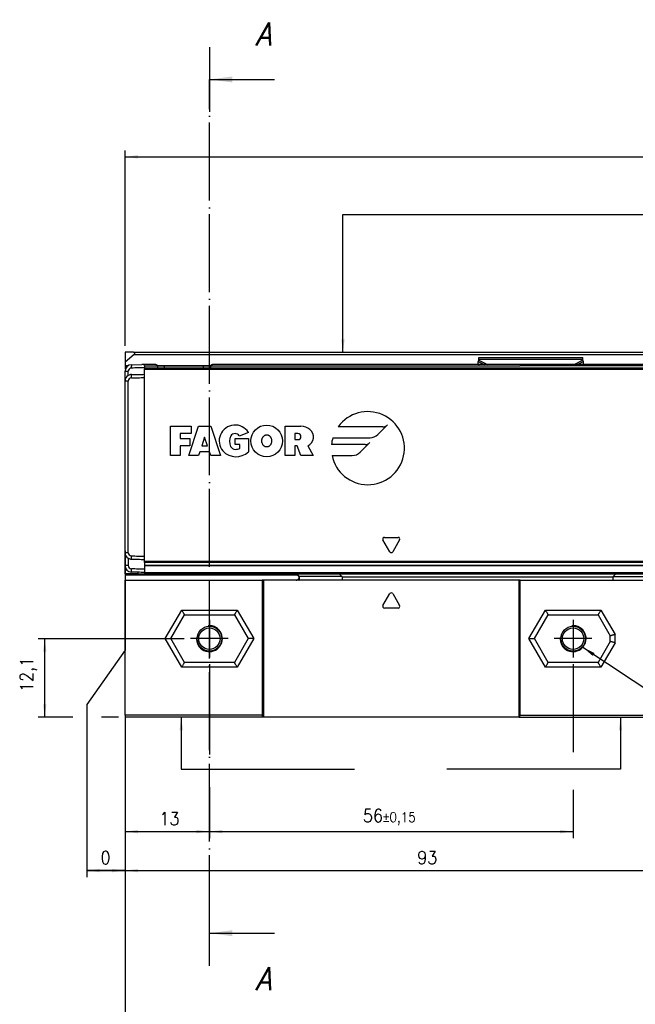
# Model space of a CAD drawing. Header units: millimetres. Extents: x -746 to 1006, y -92 to 517.
# Tile 3 of 59: x -549 to -454, y 21 to 173. Entities that reach past the tile are written whole.
import ezdxf

# ---------------------------------------------------------------- set-up
doc = ezdxf.new("R2010")
doc.units = ezdxf.units.MM
doc.linetypes.add('DOT_CENTER', pattern=[14, 12, -1, 0, -1])
doc.layers.add('1', color=7, linetype='Continuous')
doc.styles.add('CONVERTER_11', font='txt.shx', dxfattribs={"width": 0.9, "oblique": 15})
doc.styles.add('CONVERTER_12', font='txt.shx', dxfattribs={"width": 0.9})
doc.dimstyles.new('ME10_DIM_20', dxfattribs={"dimtxt": 2, "dimasz": 2, "dimexe": 1, "dimexo": 1, "dimgap": 1, "dimtad": 1, "dimdsep": 46, "dimtxsty": 'CONVERTER_12', "dimsah": 1, "dimcen": 0.09, "dimclrd": 2, "dimclre": 2, "dimclrt": 2, "dimadec": 0, "dimazin": 0, "dimtfac": 1, "dimtdec": 4, "dimtix": 1, "dimtmove": 0, "dimatfit": 3, "dimfxl": 1, "dimtolj": 1, "dimtzin": 0, "dimarcsym": 0})
doc.dimstyles.new('ME10_DIM_21', dxfattribs={"dimtxt": 2, "dimasz": 2, "dimexe": 1, "dimexo": 1, "dimgap": 1, "dimtad": 1, "dimdsep": 46, "dimtxsty": 'CONVERTER_12', "dimsah": 1, "dimcen": 0.09, "dimclrd": 2, "dimclre": 2, "dimclrt": 2, "dimadec": 0, "dimazin": 0, "dimtol": 1, "dimtp": 0.15, "dimtm": 0.15, "dimtfac": 0.75, "dimtdec": 0, "dimtix": 1, "dimtmove": 0, "dimatfit": 3, "dimfxl": 1, "dimtolj": 1, "dimtzin": 0, "dimarcsym": 0})
doc.dimstyles.new('ME10_DIM_22', dxfattribs={"dimtxt": 2, "dimasz": 2, "dimexe": 1, "dimexo": 1, "dimgap": 1, "dimtad": 1, "dimdsep": 46, "dimtxsty": 'CONVERTER_12', "dimsah": 1, "dimcen": 0.09, "dimclrd": 2, "dimclre": 2, "dimclrt": 2, "dimadec": 0, "dimazin": 0, "dimtfac": 1, "dimtdec": 4, "dimtix": 1, "dimtmove": 0, "dimatfit": 3, "dimfxl": 1, "dimtolj": 1, "dimtzin": 0, "dimarcsym": 0})
doc.dimstyles.new('ME10_DIM_23', dxfattribs={"dimtxt": 2, "dimasz": 2, "dimexe": 1, "dimexo": 1, "dimgap": 1, "dimtad": 1, "dimdsep": 46, "dimtxsty": 'CONVERTER_12', "dimsah": 1, "dimcen": 0.09, "dimclrd": 2, "dimclre": 2, "dimclrt": 2, "dimadec": 0, "dimazin": 0, "dimtfac": 1, "dimtdec": 4, "dimtix": 1, "dimtmove": 0, "dimatfit": 3, "dimfxl": 1, "dimtolj": 1, "dimtzin": 0, "dimarcsym": 0})
doc.dimstyles.new('ME10_DIM_24', dxfattribs={"dimtxt": 2, "dimasz": 2, "dimexe": 1, "dimexo": 1, "dimgap": 1, "dimtad": 1, "dimdsep": 46, "dimtxsty": 'CONVERTER_12', "dimsah": 1, "dimcen": 0.09, "dimclrd": 2, "dimclre": 2, "dimclrt": 2, "dimadec": 0, "dimazin": 0, "dimtfac": 1, "dimtdec": 4, "dimtix": 1, "dimtmove": 0, "dimatfit": 3, "dimfxl": 1, "dimtolj": 1, "dimtzin": 0, "dimarcsym": 0})
doc.dimstyles.new('ME10_DIM_25', dxfattribs={"dimtxt": 2, "dimasz": 2, "dimexe": 1, "dimexo": 1, "dimgap": 1, "dimtad": 1, "dimdsep": 46, "dimtxsty": 'CONVERTER_12', "dimsah": 1, "dimcen": 0.09, "dimclrd": 2, "dimclre": 2, "dimclrt": 2, "dimadec": 0, "dimazin": 0, "dimtol": 1, "dimtp": 0.4, "dimtm": 0.4, "dimtfac": 0.75, "dimtdec": 0, "dimtix": 1, "dimtmove": 0, "dimatfit": 3, "dimfxl": 1, "dimtolj": 1, "dimtzin": 0, "dimarcsym": 0})
doc.dimstyles.new('ME10_DIM_59', dxfattribs={"dimtxt": 2, "dimasz": 2, "dimexe": 1, "dimexo": 1, "dimgap": 1, "dimtad": 1, "dimdsep": 46, "dimtxsty": 'CONVERTER_12', "dimsah": 1, "dimcen": 0.09, "dimclrd": 2, "dimclre": 2, "dimclrt": 2, "dimadec": 0, "dimazin": 0, "dimtfac": 1, "dimtdec": 4, "dimtix": 1, "dimtmove": 0, "dimatfit": 3, "dimfxl": 1, "dimtolj": 1, "dimtzin": 0, "dimarcsym": 0})
doc.dimstyles.new('ME10_DIM_60', dxfattribs={"dimtxt": 2, "dimasz": 2, "dimexe": 1, "dimexo": 1, "dimgap": 1, "dimtad": 1, "dimdsep": 46, "dimtxsty": 'CONVERTER_12', "dimsah": 1, "dimcen": 0.09, "dimclrd": 2, "dimclre": 2, "dimclrt": 2, "dimadec": 0, "dimazin": 0, "dimtfac": 1, "dimtdec": 4, "dimtix": 1, "dimtmove": 0, "dimatfit": 3, "dimfxl": 1, "dimtolj": 1, "dimtzin": 0, "dimarcsym": 0})
doc.dimstyles.get("Standard").update_dxf_attribs({"dimtxt": 0.18, "dimasz": 0.18, "dimexe": 0.18, "dimexo": 0.0625, "dimgap": 0.09, "dimtad": 0, "dimtih": 1, "dimtoh": 1, "dimdec": 4, "dimzin": 0, "dimdsep": 46, "dimtxsty": 'Standard', "dimcen": 0.09, "dimadec": 0, "dimazin": 0, "dimtfac": 1, "dimtdec": 4, "dimtofl": 0, "dimtmove": 0, "dimatfit": 3, "dimfxl": 1, "dimtolj": 1, "dimtzin": 0, "dimarcsym": 0})

# ---------------------------------------------------------------- blocks, each defined once
blk = doc.blocks.new('REGLA_SV2-620-T__11', base_point=(-532.95, 87.75))
at = {"color": 7, "linetype": 'Continuous'}
for p, q in [((-531.97, 119.92), (-530.37, 119.95)), ((-529.95, 119.75), (-529.95, 119.95)), ((-528.95, 119.95), (-529.95, 119.95)), ((-528.21, 119.95), (-528.95, 119.95)), ((-415.05, 119.95), (-519.49, 119.95)), ((-532.95, 117.42), (-532.95, 118.92)), ((-529.95, 119.75), (-529.95, 119.45)), ((-529.95, 119.45), (-527.92, 119.46)), ((-529.95, 119.45), (-529.95, 119.26)), ((-529.95, 118.45), (-529.95, 119.26)), ((-529.95, 117.95), (-529.95, 118.45)), ((-527.92, 119.75), (-527.1, 119.75)), ((-527.92, 119.46), (-519.78, 119.46)), ((-527.1, 119.75), (-526.89, 119.75)), ((-526.89, 119.75), (-526.85, 119.75)), ((-526.85, 119.75), (-525.53, 119.75)), ((-525.53, 119.75), (-524.37, 119.75)), ((-524.37, 119.75), (-524.01, 119.75)), ((-524.01, 119.75), (-523.8, 119.75)), ((-523.8, 119.75), (-521.95, 119.75)), ((-521.95, 119.75), (-520.85, 119.75)), ((-520.85, 119.75), (-519.78, 119.75)), ((-519.78, 119.46), (-414.72, 119.46)), ((-532.95, 115.25), (-532.95, 117.42)), ((-529.95, 90.45), (-529.95, 117.95)), ((-532.95, 115.05), (-532.95, 115.25)), ((-532.95, 92.45), (-532.95, 115.05)), ((-532.95, 92.25), (-532.95, 92.45)), ((-532.95, 90.99), (-532.95, 92.25)), ((-532.95, 88.99), (-532.95, 90.99)), ((-529.95, 89.95), (-529.95, 90.45)), ((-529.95, 89.65), (-529.95, 89.95)), ((-529.95, 89.48), (-529.95, 89.65)), ((-529.95, 89.48), (-529.95, 89.06)), ((-529.95, 89.06), (-529.95, 89.04)), ((-529.95, 89.04), (-414.73, 89.04)), ((-529.95, 89.04), (-529.95, 88.45)), ((-529.95, 88.45), (-529.95, 87.95)), ((-529.95, 87.95), (-529.95, 87.75)), ((-529.95, 87.75), (-517.95, 87.75)), ((-506.64, 87.75), (-517.95, 87.75)), ((-506.64, 87.75), (-450.68, 87.75))]:
    blk.add_line(p, q, dxfattribs=at)
at = {"color": 3, "linetype": 'Continuous'}
for p, q in [((-531.97, 119.92), (-531.97, 119.72)), ((-532.95, 118.92), (-532.45, 118.92)), ((-531.96, 119.42), (-531.97, 119.72)), ((-531.96, 117.92), (-531.97, 118.42)), ((-529.95, 119.75), (-528.85, 119.75)), ((-529.95, 119.26), (-414.59, 119.26)), ((-528.85, 119.75), (-527.95, 119.75)), ((-527.95, 119.75), (-527.92, 119.75)), ((-526.85, 119.46), (-526.85, 119.75)), ((-520.85, 119.46), (-520.85, 119.75)), ((-519.78, 119.75), (-518.85, 119.75)), ((-518.85, 119.75), (-518.75, 119.75)), ((-518.75, 119.75), (-478.54, 119.75)), ((-478.42, 119.75), (-478.54, 119.75)), ((-478.42, 119.75), (-472.14, 119.75)), ((-422.25, 119.75), (-472.14, 119.75)), ((-532.45, 117.42), (-532.95, 117.42)), ((-494.02, 109.17), (-492.52, 110.67)), ((-525.95, 105.95), (-525.95, 110.45)), ((-525.95, 110.45), (-522.76, 110.45)), ((-522.76, 109.33), (-524.45, 109.33)), ((-524.45, 109.33), (-524.45, 108.58)), ((-523.14, 105.95), (-521.64, 110.45)), ((-522.76, 110.45), (-522.76, 109.33)), ((-521.64, 110.45), (-519.76, 110.45)), ((-519.76, 110.45), (-518.26, 105.95)), ((-513.95, 109.51), (-515.35, 108.95)), ((-508.3, 110.45), (-505.86, 110.45)), ((-508.3, 105.95), (-508.3, 110.45)), ((-506.33, 109.33), (-506.8, 109.33)), ((-506.8, 109.33), (-506.8, 108.39)), ((-493.26, 110.37), (-500.12, 110.37)), ((-524.45, 108.58), (-522.95, 108.58)), ((-522.95, 108.58), (-522.95, 107.45)), ((-520.7, 108.76), (-521.14, 107.45)), ((-520.26, 107.45), (-520.7, 108.76)), ((-516, 108.58), (-513.94, 108.58)), ((-516, 107.64), (-516, 108.58)), ((-515.25, 107.64), (-516, 107.64)), ((-515.25, 107.08), (-515.25, 107.64)), ((-513.94, 108.58), (-513.94, 106.51)), ((-506.8, 108.39), (-506.33, 108.39)), ((-495.99, 107.64), (-501.16, 107.64)), ((-500.95, 108.68), (-495.22, 108.68)), ((-496.75, 106.44), (-495.25, 107.94)), ((-524.45, 107.45), (-524.45, 105.95)), ((-522.95, 107.45), (-524.45, 107.45)), ((-521.45, 106.51), (-521.64, 105.95)), ((-519.95, 106.51), (-521.45, 106.51)), ((-521.14, 107.45), (-520.26, 107.45)), ((-519.76, 105.95), (-519.95, 106.51)), ((-506.8, 107.45), (-506.8, 105.95)), ((-506.42, 107.45), (-506.8, 107.45)), ((-505.86, 105.95), (-506.42, 107.45)), ((-504.82, 107.45), (-503.99, 105.95)), ((-524.45, 105.95), (-525.95, 105.95)), ((-521.64, 105.95), (-523.14, 105.95)), ((-518.26, 105.95), (-519.76, 105.95)), ((-506.8, 105.95), (-508.3, 105.95)), ((-503.99, 105.95), (-505.86, 105.95)), ((-501.07, 105.95), (-497.95, 105.95)), ((-492.17, 91.13), (-493.23, 92.98)), ((-493.02, 93.35), (-490.88, 93.35)), ((-490.67, 92.98), (-491.73, 91.13)), ((-532.45, 90.99), (-532.95, 90.99)), ((-531.97, 89.99), (-531.96, 90.49)), ((-414.85, 89.65), (-529.95, 89.65)), ((-414.74, 89.48), (-529.95, 89.48)), ((-532.45, 88.99), (-532.95, 88.99)), ((-531.97, 87.99), (-531.96, 88.49)), ((-529.95, 89.06), (-414.71, 89.06)), ((-529.95, 87.95), (-415.45, 87.95))]:
    blk.add_line(p, q, dxfattribs=at)
blk.add_circle((-511.13, 108.2), 2.44, dxfattribs=at)
at = {"color": 7, "linetype": 'Continuous'}
for centre, radius, start, end in [((-531.95, 118.92), 1, 91, 180), ((-531.95, 117.42), 1, 120.005, 180), ((-531.95, 118.92), 0.5, 91.6289, 179.9962), ((-531.95, 117.42), 1, 91, 120.005), ((-531.95, 117.42), 0.5, 91.6288, 179.9959), ((-531.95, 90.99), 1, 180, 239.995), ((-531.95, 90.99), 0.5, 180.0041, 268.3712), ((-531.95, 90.99), 1, 239.995, 269), ((-531.95, 88.99), 1, 180, 269), ((-531.95, 88.99), 0.5, 180.0039, 268.3708)]:
    blk.add_arc(centre, radius, start, end, dxfattribs=at)
at = {"color": 3, "linetype": 'Continuous'}
for centre, radius, start, end in [((-495.56, 107.08), 5.63, 191.537, 144.197), ((-493.26, 111.41), 1.04, 270, 315), ((-516.01, 108.2), 2.44, 32.579, 219.5977), ((-516.01, 108.58), 0.752, 29.9189, 150.0811), ((-506.33, 108.86), 0.469, 270, 90), ((-505.86, 108.25), 2.2, 50.7613, 90), ((-505.41, 108.81), 1.48, 293.2767, 50.7613), ((-495.22, 110.37), 1.69, 270, 315), ((-514.88, 108.11), 1.97, 154.6231, 202.6199), ((-495.56, 107.08), 5.63, 163.4412, 174.2608), ((-495.99, 108.68), 1.04, 270, 315), ((-515.85, 108.56), 2.8, 223.129, 312.9833), ((-516, 107.64), 0.75, 202.6199, 270), ((-516, 108.48), 1.59, 270, 298.0725), ((-497.95, 107.64), 1.69, 270, 315), ((-493.02, 93.1), 0.25, 90, 210), ((-490.88, 93.1), 0.25, 330, 90), ((-491.95, 91.25), 0.25, 210, 330)]:
    blk.add_arc(centre, radius, start, end, dxfattribs=at)
at = {"color": 7, "linetype": 'Continuous'}
for points in [[(-529.95, 119.95), (-530.02, 119.95), (-530.16, 119.95), (-530.3, 119.95), (-530.37, 119.95)], [(-527.92, 119.46), (-527.92, 119.51), (-527.92, 119.61), (-527.92, 119.7), (-527.92, 119.75)], [(-519.78, 119.75), (-519.78, 119.7), (-519.78, 119.61), (-519.78, 119.51), (-519.78, 119.46)]]:
    blk.add_open_spline(points, degree=3, dxfattribs=at)
for points, knots in [([(-528.21, 119.95), (-528.18, 119.95), (-528.12, 119.94), (-528.03, 119.91), (-527.95, 119.85), (-527.93, 119.78), (-527.92, 119.75)], [0, 0, 0, 0, 0.090928, 0.1806192, 0.2896018, 0.3846964, 0.3846964, 0.3846964, 0.3846964]), ([(-519.78, 119.75), (-519.77, 119.78), (-519.75, 119.85), (-519.67, 119.91), (-519.58, 119.94), (-519.52, 119.95), (-519.49, 119.95)], [0, 0, 0, 0, 0.0950945, 0.2040772, 0.2937684, 0.3846964, 0.3846964, 0.3846964, 0.3846964]), ([(-532.45, 118.28), (-532.45, 118.39), (-532.45, 118.6), (-532.45, 118.81), (-532.45, 118.92)], [0, 0, 0, 0, 0.3170095, 0.6340198, 0.6340198, 0.6340198, 0.6340198]), ([(-531.97, 118.42), (-531.8, 118.42), (-531.46, 118.43), (-530.95, 118.43), (-530.45, 118.44), (-530.12, 118.45), (-529.95, 118.45)], [0, 0, 0, 0, 0.508802, 1.017605, 1.517682, 2.01776, 2.01776, 2.01776, 2.01776]), ([(-529.95, 119.45), (-530.12, 119.45), (-530.45, 119.44), (-530.95, 119.43), (-531.46, 119.43), (-531.8, 119.42), (-531.96, 119.42)], [0, 0, 0, 0, 0.500077, 1.000155, 1.508556, 2.014553, 2.014553, 2.014553, 2.014553]), ([(-532.45, 90.99), (-532.45, 93.19), (-532.45, 97.6), (-532.45, 104.2), (-532.45, 110.81), (-532.45, 115.21), (-532.45, 117.42)], [0, 0, 0, 0, 6.607471, 13.21494, 19.822409, 26.42988, 26.42988, 26.42988, 26.42988]), ([(-531.96, 117.92), (-531.8, 117.92), (-531.46, 117.93), (-530.95, 117.93), (-530.45, 117.94), (-530.12, 117.95), (-529.95, 117.95)], [0, 0, 0, 0, 0.505996, 1.014398, 1.514475, 2.014553, 2.014553, 2.014553, 2.014553]), ([(-532.45, 90.12), (-532.45, 90.1), (-532.45, 90.05), (-532.45, 89.84), (-532.45, 89.49), (-532.45, 89.15), (-532.45, 88.99)], [0, 0, 0, 0, 0.067009, 0.134019, 0.634019, 1.13402, 1.13402, 1.13402, 1.13402]), ([(-531.97, 89.99), (-531.8, 89.98), (-531.46, 89.98), (-530.95, 89.97), (-530.45, 89.96), (-530.12, 89.96), (-529.95, 89.95)], [0, 0, 0, 0, 0.508802, 1.017605, 1.517682, 2.01776, 2.01776, 2.01776, 2.01776]), ([(-531.96, 90.49), (-531.8, 90.48), (-531.46, 90.48), (-530.95, 90.47), (-530.45, 90.46), (-530.12, 90.46), (-529.95, 90.45)], [0, 0, 0, 0, 0.505996, 1.014398, 1.514475, 2.014553, 2.014553, 2.014553, 2.014553]), ([(-529.95, 87.95), (-530.12, 87.96), (-530.45, 87.96), (-530.95, 87.97), (-531.46, 87.98), (-531.8, 87.98), (-531.97, 87.99)], [0, 0, 0, 0, 0.500077, 1.000155, 1.508957, 2.01776, 2.01776, 2.01776, 2.01776]), ([(-529.95, 88.45), (-530.12, 88.46), (-530.45, 88.46), (-530.95, 88.47), (-531.46, 88.48), (-531.8, 88.48), (-531.96, 88.49)], [0, 0, 0, 0, 0.502696, 1.000155, 1.508557, 2.014556, 2.014556, 2.014556, 2.014556])]:
    blk.add_open_spline(points, degree=3, knots=knots, dxfattribs=at)
at = {"color": 3, "linetype": 'Continuous'}
blk.add_open_spline([(-511.13, 109.14), (-511.14, 109.14), (-511.17, 109.14), (-511.23, 109.13), (-511.32, 109.11), (-511.41, 109.07), (-511.5, 109.02), (-511.59, 108.95), (-511.66, 108.87), (-511.73, 108.78), (-511.78, 108.67), (-511.83, 108.55), (-511.85, 108.45), (-511.87, 108.37), (-511.88, 108.29), (-511.88, 108.2), (-511.88, 108.09), (-511.86, 107.95), (-511.81, 107.8), (-511.75, 107.67), (-511.7, 107.58), (-511.64, 107.51), (-511.58, 107.44), (-511.48, 107.37), (-511.37, 107.31), (-511.25, 107.27), (-511.14, 107.26), (-511.02, 107.27), (-510.93, 107.3), (-510.84, 107.33), (-510.77, 107.37), (-510.69, 107.44), (-510.62, 107.51), (-510.56, 107.58), (-510.51, 107.67), (-510.45, 107.8), (-510.4, 107.96), (-510.38, 108.14), (-510.38, 108.31), (-510.41, 108.47), (-510.45, 108.61), (-510.49, 108.7), (-510.54, 108.77), (-510.58, 108.84), (-510.63, 108.9), (-510.71, 108.98), (-510.79, 109.04), (-510.89, 109.09), (-510.98, 109.12), (-511.06, 109.14), (-511.11, 109.14), (-511.12, 109.14), (-511.13, 109.14)], degree=3, knots=[0, 0, 0, 0, 0.034231, 0.07521, 0.197599, 0.299731, 0.376674, 0.513787, 0.626341, 0.704093, 0.85248, 0.982072, 1.087625, 1.161967, 1.228529, 1.321956, 1.437764, 1.572532, 1.744058, 1.8854, 1.994458, 2.066457, 2.157589, 2.281277, 2.429038, 2.526545, 2.658069, 2.759139, 2.887207, 2.947955, 3.029772, 3.131029, 3.251672, 3.321253, 3.429119, 3.570181, 3.742071, 3.922044, 4.100921, 4.277907, 4.407159, 4.514506, 4.597757, 4.653581, 4.738093, 4.849382, 4.980725, 5.061713, 5.162854, 5.281154, 5.298781, 5.316372, 5.316372, 5.316372, 5.316372], dxfattribs=at)
blk = doc.blocks.new('SOPORTE_SV2-T__12', base_point=(-532.95, 85.75))
at = {"color": 7, "linetype": 'Continuous'}
for p, q in [((-531.65, 121.85), (-532.95, 121.85)), ((-532.95, 121.85), (-532.95, 120.3)), ((-531.52, 121.49), (-532.95, 120.3)), ((-531.65, 121.85), (-416.32, 121.85)), ((-532.95, 120.3), (-532.95, 119.79)), ((-532.95, 119.79), (-532.95, 119.75)), ((-478.56, 120.42), (-478.45, 120.63)), ((-478.55, 119.95), (-478.56, 120.42)), ((-478.45, 121.02), (-462.45, 121.02)), ((-478.45, 120.8), (-478.45, 121.02)), ((-478.45, 120.63), (-478.45, 120.8)), ((-462.45, 120.8), (-462.45, 121.02)), ((-462.45, 120.63), (-462.45, 120.8)), ((-462.34, 120.42), (-462.45, 120.63)), ((-462.35, 119.95), (-462.34, 120.42)), ((-532.95, 119.75), (-532.51, 119.75)), ((-532.95, 119.75), (-532.95, 119.55)), ((-532.95, 119.55), (-532.95, 119.25)), ((-532.95, 119.25), (-532.89, 119.25)), ((-527.92, 119.75), (-527.1, 119.75)), ((-527.1, 119.75), (-526.89, 119.75)), ((-526.89, 119.75), (-526.85, 119.75)), ((-526.85, 119.75), (-525.53, 119.75)), ((-525.53, 119.75), (-524.37, 119.75)), ((-524.37, 119.75), (-524.01, 119.75)), ((-524.01, 119.75), (-523.8, 119.75)), ((-523.8, 119.75), (-521.95, 119.75)), ((-521.95, 119.75), (-520.85, 119.75)), ((-520.85, 119.75), (-519.78, 119.75)), ((-532.95, 115.05), (-532.95, 115.25)), ((-532.95, 92.45), (-532.95, 115.05)), ((-532.95, 90.99), (-532.95, 92.25)), ((-532.95, 88.99), (-532.95, 90.99)), ((-532.95, 87.75), (-532.95, 88.99)), ((-530.95, 87.75), (-530.95, 87.97)), ((-530.95, 87.75), (-532.95, 87.75)), ((-532.95, 87.75), (-532.95, 87.55)), ((-532.95, 87.55), (-532.95, 86.75)), ((-532.95, 85.95), (-532.95, 86.75)), ((-530.95, 87.75), (-529.95, 87.75)), ((-529.95, 87.75), (-517.95, 87.75)), ((-506.64, 87.75), (-517.95, 87.75)), ((-506.64, 87.75), (-450.68, 87.75)), ((-532.95, 85.75), (-532.95, 85.95))]:
    blk.add_line(p, q, dxfattribs=at)
at = {"color": 3, "linetype": 'Continuous'}
for p, q in [((-531.52, 121.49), (-416.08, 121.49)), ((-532.95, 119.79), (-532.43, 119.79)), ((-527.93, 119.79), (-519.77, 119.79)), ((-478.56, 120.42), (-477.65, 119.95)), ((-478.45, 120.8), (-462.45, 120.8)), ((-478.45, 120.63), (-477.14, 119.95)), ((-462.45, 120.63), (-463.76, 119.95)), ((-462.34, 120.42), (-463.25, 119.95)), ((-532.73, 119.55), (-532.95, 119.55)), ((-529.95, 119.75), (-528.85, 119.75)), ((-528.85, 119.75), (-527.95, 119.75)), ((-527.95, 119.75), (-527.92, 119.75)), ((-519.78, 119.75), (-518.85, 119.75)), ((-518.85, 119.75), (-518.75, 119.75)), ((-518.75, 119.75), (-478.54, 119.75)), ((-478.42, 119.75), (-478.54, 119.75)), ((-478.42, 119.75), (-472.14, 119.75)), ((-506.44, 87.55), (-532.95, 87.55))]:
    blk.add_line(p, q, dxfattribs=at)
at = {"color": 7, "linetype": 'Continuous'}
blk.add_arc((-531.65, 121.65), 0.2, 310, 90, dxfattribs=at)
blk = doc.blocks.new('CABEZA_ROSCADA_REGLA_SV2-T__13', base_point=(-532.95, 65.65))
at = {"color": 7, "linetype": 'Continuous'}
for p, q in [((-532.95, 85.95), (-532.95, 86.75)), ((-532.95, 86.75), (-511.82, 86.75)), ((-511.65, 86.75), (-511.82, 86.75)), ((-511.82, 86.75), (-511.82, 65.95)), ((-506.58, 86.75), (-511.65, 86.75)), ((-511.65, 86.75), (-511.65, 65.65)), ((-506.64, 87.75), (-506.16, 87.26)), ((-506.17, 86.75), (-506.58, 86.75)), ((-499.55, 86.75), (-506.17, 86.75)), ((-499.55, 87.34), (-499.96, 87.75)), ((-472.25, 86.75), (-499.55, 86.75)), ((-472.08, 86.75), (-472.25, 86.75)), ((-472.25, 65.65), (-472.25, 86.75)), ((-472.08, 65.95), (-472.08, 86.75)), ((-472.08, 86.75), (-457.76, 86.75)), ((-457.35, 87.75), (-457.76, 87.34)), ((-457.76, 86.75), (-451.16, 86.75)), ((-451.17, 87.26), (-450.68, 87.75)), ((-451.16, 86.75), (-450.74, 86.75)), ((-450.74, 86.75), (-439.95, 86.75)), ((-439.95, 86.75), (-439.95, 65.95)), ((-532.95, 85.75), (-532.95, 85.95)), ((-532.95, 65.95), (-532.95, 85.75)), ((-525.9, 77.75), (-523.79, 81.4)), ((-523.79, 81.4), (-516.11, 81.4)), ((-516.11, 81.4), (-514, 77.75)), ((-469.9, 77.75), (-467.79, 81.4)), ((-467.79, 81.4), (-460.11, 81.4)), ((-460.11, 81.4), (-458.25, 78.18)), ((-523.79, 74.1), (-525.9, 77.75)), ((-514, 77.75), (-516.11, 74.1)), ((-467.79, 74.1), (-469.9, 77.75)), ((-458.25, 77.33), (-460.11, 74.1)), ((-458.25, 77.33), (-458.25, 78.18)), ((-516.11, 74.1), (-523.79, 74.1)), ((-460.11, 74.1), (-467.79, 74.1)), ((-511.82, 65.95), (-532.95, 65.95)), ((-532.95, 65.95), (-532.95, 65.65)), ((-511.65, 65.65), (-532.95, 65.65)), ((-511.65, 65.65), (-511.82, 65.95)), ((-472.25, 65.65), (-511.65, 65.65)), ((-472.08, 65.95), (-472.25, 65.65)), ((-472.25, 65.65), (-439.95, 65.65)), ((-472.08, 65.95), (-439.95, 65.95)), ((-439.95, 65.65), (-439.95, 65.95))]:
    blk.add_line(p, q, dxfattribs=at)
at = {"color": 3, "linetype": 'Continuous'}
for p, q in [((-506.49, 87.75), (-506.08, 87.34)), ((-499.55, 87.34), (-506.08, 87.34)), ((-499.5, 87.25), (-457.81, 87.25)), ((-457.76, 87.34), (-451.25, 87.34)), ((-451.25, 87.34), (-450.84, 87.75)), ((-493.23, 82.84), (-492.17, 84.69)), ((-491.73, 84.69), (-490.67, 82.84)), ((-526.76, 77.75), (-524.22, 82.15)), ((-524.22, 82.15), (-515.68, 82.15)), ((-515.68, 82.15), (-513.14, 77.75)), ((-490.88, 82.46), (-493.02, 82.46)), ((-470.76, 77.75), (-468.22, 82.15)), ((-468.22, 82.15), (-459.68, 82.15)), ((-459.68, 82.15), (-457.5, 78.38)), ((-524.22, 73.35), (-526.76, 77.75)), ((-513.14, 77.75), (-515.68, 73.35)), ((-468.22, 73.35), (-470.76, 77.75)), ((-457.5, 77.12), (-457.5, 78.38)), ((-457.5, 77.12), (-459.68, 73.35)), ((-515.68, 73.35), (-524.22, 73.35)), ((-459.68, 73.35), (-468.22, 73.35))]:
    blk.add_line(p, q, dxfattribs=at)
at = {"color": 7, "linetype": 'Continuous'}
for centre, radius in [((-519.95, 77.75), 1.9), ((-519.95, 77.75), 1.65), ((-463.95, 77.75), 1.9), ((-463.95, 77.75), 1.65)]:
    blk.add_circle(centre, radius, dxfattribs=at)
for centre, radius, start, end in [((-499.63, 87.24), 0.131, 3.7675, 48.9854), ((-457.68, 87.24), 0.13, 131.0124, 176.2306)]:
    blk.add_arc(centre, radius, start, end, dxfattribs=at)
at = {"color": 3, "linetype": 'Continuous'}
for centre, start, end in [((-491.95, 84.56), 30, 150), ((-493.02, 82.71), 150, 270), ((-490.88, 82.71), 270, 30)]:
    blk.add_arc(centre, 0.25, start, end, dxfattribs=at)
at = {"color": 7, "linetype": 'Continuous'}
for points, knots in [([(-506.58, 86.75), (-506.56, 86.76), (-506.49, 86.77), (-506.38, 86.82), (-506.26, 86.91), (-506.18, 87.04), (-506.14, 87.15), (-506.14, 87.23), (-506.15, 87.25), (-506.16, 87.26)], [0, 0, 0, 0, 0.0741165, 0.2021672, 0.3703056, 0.5215738, 0.6576733, 0.7087043, 0.7462659, 0.7462659, 0.7462659, 0.7462659]), ([(-499.5, 87.25), (-499.5, 87.19), (-499.5, 87.07), (-499.52, 86.92), (-499.52, 86.81), (-499.54, 86.77), (-499.55, 86.75)], [0, 0, 0, 0, 0.1945783, 0.3538246, 0.4620183, 0.5052321, 0.5052321, 0.5052321, 0.5052321]), ([(-457.76, 86.75), (-457.77, 86.77), (-457.79, 86.81), (-457.79, 86.92), (-457.81, 87.07), (-457.81, 87.19), (-457.81, 87.25)], [0, 0, 0, 0, 0.0431727, 0.1513554, 0.3105983, 0.5051762, 0.5051762, 0.5051762, 0.5051762]), ([(-451.17, 87.26), (-451.18, 87.24), (-451.2, 87.19), (-451.17, 87.1), (-451.12, 87), (-451.05, 86.9), (-450.94, 86.82), (-450.83, 86.77), (-450.76, 86.76), (-450.74, 86.75)], [0, 0, 0, 0, 0.0617855, 0.1752028, 0.2702151, 0.3767851, 0.5462663, 0.6736439, 0.7455091, 0.7455091, 0.7455091, 0.7455091]), ([(-524.22, 82.15), (-524.2, 82.11), (-524.14, 82.02), (-524.06, 81.88), (-523.99, 81.74), (-523.92, 81.62), (-523.85, 81.51), (-523.81, 81.44), (-523.79, 81.4)], [0, 0, 0, 0, 0.1387235, 0.3314136, 0.4767643, 0.6123724, 0.7391989, 0.8660254, 0.8660254, 0.8660254, 0.8660254]), ([(-515.68, 82.15), (-515.71, 82.1), (-515.76, 82.01), (-515.84, 81.86), (-515.92, 81.74), (-515.99, 81.62), (-516.05, 81.51), (-516.09, 81.44), (-516.11, 81.4)], [0, 0, 0, 0, 0.1685037, 0.3314136, 0.5008844, 0.6123724, 0.7391989, 0.8660254, 0.8660254, 0.8660254, 0.8660254]), ([(-468.22, 82.15), (-468.19, 82.1), (-468.14, 82.01), (-468.05, 81.86), (-467.98, 81.73), (-467.91, 81.62), (-467.85, 81.51), (-467.81, 81.44), (-467.79, 81.4)], [0, 0, 0, 0, 0.1679199, 0.3314136, 0.5077583, 0.6123724, 0.7391989, 0.8660254, 0.8660254, 0.8660254, 0.8660254]), ([(-459.68, 82.15), (-459.71, 82.1), (-459.77, 82), (-459.85, 81.85), (-459.92, 81.73), (-459.99, 81.62), (-460.05, 81.51), (-460.09, 81.44), (-460.11, 81.4)], [0, 0, 0, 0, 0.1945586, 0.3314136, 0.5096969, 0.6123724, 0.7391989, 0.8660254, 0.8660254, 0.8660254, 0.8660254]), ([(-526.76, 77.75), (-526.71, 77.75), (-526.6, 77.75), (-526.44, 77.75), (-526.3, 77.75), (-526.16, 77.75), (-526.02, 77.75), (-525.94, 77.75), (-525.9, 77.75)], [0, 0, 0, 0, 0.1688099, 0.3314136, 0.4564809, 0.6123724, 0.7391989, 0.8660254, 0.8660254, 0.8660254, 0.8660254]), ([(-513.14, 77.75), (-513.2, 77.75), (-513.31, 77.75), (-513.47, 77.75), (-513.6, 77.75), (-513.74, 77.75), (-513.88, 77.75), (-513.96, 77.75), (-514, 77.75)], [0, 0, 0, 0, 0.1989204, 0.3314136, 0.4561855, 0.6123724, 0.7391989, 0.8660254, 0.8660254, 0.8660254, 0.8660254]), ([(-470.76, 77.75), (-470.7, 77.75), (-470.59, 77.75), (-470.43, 77.75), (-470.3, 77.75), (-470.16, 77.75), (-470.02, 77.75), (-469.94, 77.75), (-469.9, 77.75)], [0, 0, 0, 0, 0.1976792, 0.3314136, 0.4553941, 0.6123724, 0.7391989, 0.8660254, 0.8660254, 0.8660254, 0.8660254]), ([(-457.5, 78.38), (-457.55, 78.37), (-457.64, 78.34), (-457.78, 78.3), (-457.91, 78.27), (-458.03, 78.24), (-458.14, 78.21), (-458.21, 78.19), (-458.25, 78.18)], [0, 0, 0, 0, 0.1519158, 0.2971373, 0.4317703, 0.5490381, 0.6627476, 0.7764571, 0.7764571, 0.7764571, 0.7764571]), ([(-457.5, 77.12), (-457.54, 77.14), (-457.64, 77.16), (-457.77, 77.2), (-457.9, 77.23), (-458.02, 77.26), (-458.14, 77.3), (-458.21, 77.32), (-458.25, 77.33)], [0, 0, 0, 0, 0.1250609, 0.2971373, 0.4095104, 0.5490381, 0.6627476, 0.7764571, 0.7764571, 0.7764571, 0.7764571]), ([(-524.22, 73.35), (-524.2, 73.39), (-524.14, 73.49), (-524.06, 73.64), (-523.98, 73.77), (-523.91, 73.89), (-523.85, 73.99), (-523.81, 74.07), (-523.79, 74.1)], [0, 0, 0, 0, 0.1419187, 0.3314136, 0.518438, 0.6123724, 0.7391989, 0.8660254, 0.8660254, 0.8660254, 0.8660254]), ([(-515.68, 73.35), (-515.7, 73.39), (-515.76, 73.49), (-515.84, 73.63), (-515.91, 73.76), (-515.98, 73.88), (-516.05, 73.99), (-516.09, 74.07), (-516.11, 74.1)], [0, 0, 0, 0, 0.1417123, 0.3314136, 0.4783543, 0.6123724, 0.7391989, 0.8660254, 0.8660254, 0.8660254, 0.8660254]), ([(-468.22, 73.35), (-468.19, 73.41), (-468.13, 73.51), (-468.05, 73.65), (-467.98, 73.77), (-467.91, 73.89), (-467.85, 73.99), (-467.81, 74.07), (-467.79, 74.1)], [0, 0, 0, 0, 0.2015267, 0.3314136, 0.5096719, 0.6123724, 0.7391989, 0.8660254, 0.8660254, 0.8660254, 0.8660254]), ([(-459.68, 73.35), (-459.71, 73.4), (-459.76, 73.5), (-459.84, 73.63), (-459.91, 73.76), (-459.98, 73.87), (-460.05, 73.99), (-460.09, 74.07), (-460.11, 74.1)], [0, 0, 0, 0, 0.1713683, 0.3314136, 0.4554033, 0.6123724, 0.7391989, 0.8660254, 0.8660254, 0.8660254, 0.8660254])]:
    blk.add_open_spline(points, degree=3, knots=knots, dxfattribs=at)
at = {"color": 3, "linetype": 'Continuous'}
for points, knots in [([(-506.17, 86.75), (-506.15, 86.77), (-506.11, 86.82), (-506.1, 86.95), (-506.08, 87.13), (-506.08, 87.27), (-506.08, 87.34)], [0, 0, 0, 0, 0.0612673, 0.1973464, 0.391351, 0.6083017, 0.6083017, 0.6083017, 0.6083017]), ([(-506.08, 87.34), (-506.09, 87.33), (-506.11, 87.31), (-506.13, 87.29), (-506.15, 87.27), (-506.16, 87.26), (-506.16, 87.26)], [0, 0, 0, 0, 0.044392, 0.080644, 0.1079609, 0.1118633, 0.1118633, 0.1118633, 0.1118633]), ([(-451.25, 87.34), (-451.25, 87.27), (-451.25, 87.13), (-451.23, 86.95), (-451.22, 86.82), (-451.17, 86.77), (-451.16, 86.75)], [0, 0, 0, 0, 0.2168263, 0.4106589, 0.5465665, 0.6076479, 0.6076479, 0.6076479, 0.6076479]), ([(-451.17, 87.26), (-451.17, 87.27), (-451.17, 87.27), (-451.19, 87.29), (-451.21, 87.31), (-451.24, 87.33), (-451.25, 87.34)], [0, 0, 0, 0, 0.0104252, 0.0208504, 0.0727862, 0.1120602, 0.1120602, 0.1120602, 0.1120602])]:
    blk.add_open_spline(points, degree=3, knots=knots, dxfattribs=at)
at = {"layer": '1', "color": 2, "linetype": 'DOT_CENTER'}
for p, q in [((-519.95, 80.65), (-519.95, 74.85)), ((-463.95, 80.65), (-463.95, 74.85)), ((-517.05, 77.75), (-522.85, 77.75)), ((-461.05, 77.75), (-466.85, 77.75))]:
    blk.add_line(p, q, dxfattribs=at)
at = {"layer": '1', "color": 30, "linetype": 'Continuous'}
for centre in [(-519.95, 77.75), (-463.95, 77.75)]:
    blk.add_arc(centre, 2, 175, 95, dxfattribs=at)
blk = doc.blocks.new('REGLA_SV2-620-T__14', base_point=(-532.95, 65.65))
for name, p in [('SOPORTE_SV2-T__12', (-532.95, 85.75)), ('REGLA_SV2-620-T__11', (-532.95, 87.75)), ('CABEZA_ROSCADA_REGLA_SV2-T__13', (-532.95, 65.65))]:
    blk.add_blockref(name, p)
blk = doc.blocks.new('*D85')
at = {"layer": '1', "color": 2, "linetype": 'Continuous'}
for p, q in [((-519.95, 73.85), (-519.95, 59.92)), ((-532.95, 64.95), (-532.95, 47.05)), ((-519.95, 54.9), (-519.95, 47.05)), ((-532.95, 48.05), (-519.95, 48.05))]:
    blk.add_line(p, q, dxfattribs=at)
at = {"layer": '1', "color": 2}
for points in [[(-530.95, 48.31), (-530.95, 47.78), (-532.95, 48.05)], [(-521.95, 47.78), (-521.95, 48.31), (-519.95, 48.05)]]:
    blk.add_solid(points, dxfattribs=at)
at = {"layer": '1', "color": 2, "insert": (-527.65, 49.05), "char_height": 2, "attachment_point": 7, "rotation": 0.0001, "line_spacing_factor": 0.60024, "style": 'CONVERTER_12'}
blk.add_mtext('13', dxfattribs=at)
blk = doc.blocks.new('*D86')
at = {"layer": '1', "color": 2, "linetype": 'Continuous'}
for p, q in [((-519.95, 73.85), (-519.95, 62.96)), ((-463.95, 73.85), (-463.95, 60.29)), ((-463.95, 54.49), (-463.95, 47.05)), ((-519.95, 51.08), (-519.95, 47.05)), ((-519.95, 48.05), (-463.95, 48.05))]:
    blk.add_line(p, q, dxfattribs=at)
at = {"layer": '1', "color": 2}
for points in [[(-517.95, 48.31), (-517.95, 47.78), (-519.95, 48.05)], [(-465.95, 47.78), (-465.95, 48.31), (-463.95, 48.05)]]:
    blk.add_solid(points, dxfattribs=at)
at = {"layer": '1', "color": 2, "insert": (-496.31, 49.05), "char_height": 2, "attachment_point": 7, "rotation": 0.0001, "line_spacing_factor": 0.60024, "style": 'CONVERTER_12'}
blk.add_mtext('\\C2;56\\C2;\\H1.5;{\\Fgdt;`}0,15', dxfattribs=at)
blk = doc.blocks.new('*D87')
at = {"layer": '1', "color": 2, "linetype": 'Continuous'}
for p, q in [((-532.95, 91.25), (-532.95, 76)), ((-532.95, 76), (-538.83, 67.59)), ((-538.83, 67.59), (-538.83, 41.05)), ((-532.95, 64.95), (-532.95, 41.05)), ((-538.83, 42.05), (-532.95, 42.05)), ((-534.83, 42.05), (-538.83, 42.05)), ((-532.95, 42.05), (-536.95, 42.05))]:
    blk.add_line(p, q, dxfattribs=at)
at = {"layer": '1', "color": 2}
for points in [[(-536.83, 42.31), (-536.83, 41.78), (-538.83, 42.05)], [(-534.95, 41.78), (-534.95, 42.31), (-532.95, 42.05)]]:
    blk.add_solid(points, dxfattribs=at)
at = {"layer": '1', "color": 2, "insert": (-536.71, 43.05), "char_height": 2, "attachment_point": 7, "rotation": 0.0001, "line_spacing_factor": 0.60024, "style": 'CONVERTER_12'}
blk.add_mtext('0', dxfattribs=at)
blk = doc.blocks.new('*D88')
at = {"layer": '1', "color": 2, "linetype": 'Continuous'}
for p, q in [((-532.95, 64.95), (-532.95, 41.05)), ((-439.95, 64.65), (-439.95, 41.05)), ((-532.95, 42.05), (-439.95, 42.05))]:
    blk.add_line(p, q, dxfattribs=at)
at = {"layer": '1', "color": 2}
for points in [[(-530.95, 42.31), (-530.95, 41.78), (-532.95, 42.05)], [(-441.95, 41.78), (-441.95, 42.31), (-439.95, 42.05)]]:
    blk.add_solid(points, dxfattribs=at)
at = {"layer": '1', "color": 2, "insert": (-487.95, 43.05), "char_height": 2, "attachment_point": 7, "rotation": 0.0001, "line_spacing_factor": 0.60024, "style": 'CONVERTER_12'}
blk.add_mtext('93', dxfattribs=at)
blk = doc.blocks.new('*D89')
at = {"layer": '1', "color": 2, "linetype": 'Continuous'}
for p, q in [((-523.85, 77.75), (-546.31, 77.75)), ((-545.31, 65.65), (-545.31, 77.75)), ((-541, 65.65), (-546.31, 65.65)), ((-533.95, 65.65), (-536.57, 65.65))]:
    blk.add_line(p, q, dxfattribs=at)
at = {"layer": '1', "color": 2}
for points in [[(-545.05, 75.75), (-545.57, 75.75), (-545.31, 77.75)], [(-545.57, 67.65), (-545.05, 67.65), (-545.31, 65.65)]]:
    blk.add_solid(points, dxfattribs=at)
at = {"layer": '1', "color": 2, "insert": (-546.51, 69.55), "char_height": 2, "attachment_point": 7, "rotation": 90, "line_spacing_factor": 0.60024, "style": 'CONVERTER_12'}
blk.add_mtext('12,1', dxfattribs=at)
blk = doc.blocks.new('*D90')
at = {"layer": '1', "color": 2, "linetype": 'Continuous'}
for p, q in [((-532.95, 122.85), (-532.95, 152.94)), ((-532.95, 151.94), (-55.95, 151.94)), ((-55.95, 122.85), (-55.95, 152.94))]:
    blk.add_line(p, q, dxfattribs=at)
at = {"layer": '1', "color": 2}
for points in [[(-530.95, 152.2), (-530.95, 151.67), (-532.95, 151.94)], [(-57.95, 151.67), (-57.95, 152.2), (-55.95, 151.94)]]:
    blk.add_solid(points, dxfattribs=at)
at = {"layer": '1', "color": 2, "insert": (-302.56, 152.94), "char_height": 2, "attachment_point": 7, "rotation": 0.0001, "line_spacing_factor": 0.60024, "style": 'CONVERTER_12'}
blk.add_mtext('\\C2;(CM+105)\\C2;\\H1.5;{\\Fgdt;`}0,4', dxfattribs=at)
blk = doc.blocks.new('*D123')
at = {"layer": '1', "color": 2, "linetype": 'Continuous'}
for p, q in [((-532.95, 64.65), (-532.95, -12.99)), ((-497.95, 0.5), (-497.95, -12.99)), ((-532.95, -11.99), (-497.95, -11.99))]:
    blk.add_line(p, q, dxfattribs=at)
at = {"layer": '1', "color": 2}
for points in [[(-530.95, -11.73), (-530.95, -12.26), (-532.95, -11.99)], [(-499.95, -12.26), (-499.95, -11.73), (-497.95, -11.99)]]:
    blk.add_solid(points, dxfattribs=at)
at = {"layer": '1', "color": 2, "insert": (-516.95, -10.99), "char_height": 2, "attachment_point": 7, "rotation": 0.0001, "line_spacing_factor": 0.60024, "style": 'CONVERTER_12'}
blk.add_mtext('35', dxfattribs=at)
blk = doc.blocks.new('*D124')
at = {"layer": '1', "color": 2, "linetype": 'Continuous'}
for p, q in [((-532.95, 64.65), (-532.95, -40.27)), ((-527.95, -31.2), (-527.95, -40.27)), ((-536.95, -39.27), (-532.95, -39.27)), ((-532.95, -39.27), (-527.95, -39.27)), ((-527.95, -39.27), (-523.95, -39.27))]:
    blk.add_line(p, q, dxfattribs=at)
at = {"layer": '1', "color": 2}
for points in [[(-534.95, -39.53), (-534.95, -39), (-532.95, -39.27)], [(-525.95, -39), (-525.95, -39.53), (-527.95, -39.27)]]:
    blk.add_solid(points, dxfattribs=at)
at = {"layer": '1', "color": 2, "insert": (-531.05, -38.27), "char_height": 2, "attachment_point": 7, "rotation": 0.0001, "line_spacing_factor": 0.60024, "style": 'CONVERTER_12'}
blk.add_mtext('5', dxfattribs=at)
blk = doc.blocks.new('A-A__9', base_point=(-520.2, 15.6))
at = {"layer": '1', "color": 2, "linetype": 'DOT_CENTER'}
blk.add_line((-519.95, 32.4), (-519.95, 163.85), dxfattribs=at)
at = {"layer": '1', "color": 7}
for points in [[(-516.45, 164.31), (-516.45, 163.39), (-519.95, 163.85)], [(-516.45, 32.86), (-516.45, 31.94), (-519.95, 32.4)]]:
    blk.add_solid(points, dxfattribs=at)
at = {"layer": '1', "color": 7, "char_height": 3.5, "attachment_point": 5, "line_spacing_factor": 1.20048, "style": 'CONVERTER_11'}
for insert in [(-511.7, 170.85), (-511.7, 25.4)]:
    blk.add_mtext('A', dxfattribs=dict(at, insert=insert))
at = {"layer": '1', "color": 7, "linetype": 'Continuous', "has_arrowhead": 0}
for points in [[(-519.95, 168.85), (-519.95, 163.85)], [(-519.95, 163.85), (-519.95, 158.85)], [(-519.95, 163.85), (-509.95, 163.85)], [(-519.95, 32.4), (-519.95, 37.4)], [(-519.95, 27.4), (-519.95, 32.4)], [(-519.95, 32.4), (-509.95, 32.4)]]:
    blk.add_leader(points, dimstyle='Standard', dxfattribs=at)
blk = doc.blocks.new('Front2', base_point=(-445.45, 93.75))
at = {"layer": '1', "color": 2}
for points in [[(-499.655, 123.848), (-499.128, 123.848), (-499.392, 121.848)], [(-460.646, 75.536), (-460.936, 75.097), (-462.461, 76.418)], [(-524.029, 63.652), (-524.555, 63.652), (-524.292, 65.652)], [(-456.391, 63.652), (-456.918, 63.652), (-456.654, 65.652)]]:
    blk.add_solid(points, dxfattribs=at)
blk.add_blockref('REGLA_SV2-620-T__14', (-532.95, 65.652))
at = {"layer": '1'}
blk.add_blockref('A-A__9', (-520.2, 15.6), dxfattribs=at)
dim = blk.add_aligned_dim(p1=(-55.95, 121.848), p2=(-532.95, 121.848), distance=-30.089, text='(CM+105)', dimstyle='ME10_DIM_25', dxfattribs=at)
dim.commit()
dim.dimension.update_dxf_attribs({"geometry": '*D90', "text_midpoint": (-294.45, 153.936), "text_rotation": 0.00014})
for base, p1, p2, dimstyle, picture, middle, turn in [((-538.829079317, 42.046658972), (-532.949999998, 65.952499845), (-532.949999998, 92.247500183), 'ME10_DIM_22', '*D87', (-536.114293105, 44.046658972), 0.000138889), ((-532.95, 48.047), (-519.95, 74.852), (-532.95, 65.952), 'ME10_DIM_20', '*D85', (-526.45, 50.047), 0.00014), ((-519.95, 48.047), (-463.95, 74.852), (-519.95, 74.852), 'ME10_DIM_21', '*D86', (-491.95, 50.047), 0.00014), ((-532.95, 42.047), (-439.95, 65.652), (-532.95, 65.952), 'ME10_DIM_23', '*D88', (-486.45, 44.047), 0.00014)]:
    dim = blk.add_linear_dim(base=base, p1=p1, p2=p2, dimstyle=dimstyle, dxfattribs=at)
    dim.commit()
    dim.dimension.update_dxf_attribs({"geometry": picture, "text_midpoint": middle, "text_rotation": turn})
dim = blk.add_linear_dim(base=(-545.309, 65.652), p1=(-522.85, 77.752), p2=(-532.95, 65.652), angle=90, dimstyle='ME10_DIM_24', dxfattribs=at)
dim.commit()
dim.dimension.update_dxf_attribs({"geometry": '*D89', "text_midpoint": (-547.409, 71.702), "text_rotation": 90})
at = {"layer": '1', "color": 2, "linetype": 'Continuous', "has_arrowhead": 0}
for points in [[(-499.392, 121.848), (-499.392, 143.036), (-307.886, 143.036)], [(-462.461, 76.418), (-450.585, 68.584), (-446.485, 68.584)], [(-524.292, 65.652), (-524.292, 57.662), (-497.592, 57.662)], [(-456.654, 65.652), (-456.654, 57.662), (-483.404, 57.662)]]:
    blk.add_leader(points, dimstyle='Standard', dxfattribs=at)
blk = doc.blocks.new('Posiciones_Io', base_point=(-471.03, 4.977))
at = {"layer": '1', "color": 2, "linetype": 'Continuous'}
blk.add_line((-532.95, 65.652), (-532.95, -37.048), dxfattribs=at)
at = {"layer": '1'}
for base, p1, dimstyle, picture, middle in [((-532.95, -39.267), (-527.95, -30.197), 'ME10_DIM_60', '*D124', (-530.45, -37.267)), ((-532.95, -11.992), (-497.95, 1.503), 'ME10_DIM_59', '*D123', (-515.45, -9.992))]:
    dim = blk.add_linear_dim(base=base, p1=p1, p2=(-532.95, 65.652), dimstyle=dimstyle, dxfattribs=at)
    dim.commit()
    dim.dimension.update_dxf_attribs({"geometry": picture, "text_midpoint": middle, "text_rotation": 0.00014})

msp = doc.modelspace()

# ---------------------------------------------------------------- block references
msp.add_blockref('Front2', (-445.45, 93.75))
at = {"layer": '1'}
msp.add_blockref('Posiciones_Io', (-471.03, 4.98), dxfattribs=at)

doc.saveas('drawing.dxf')
